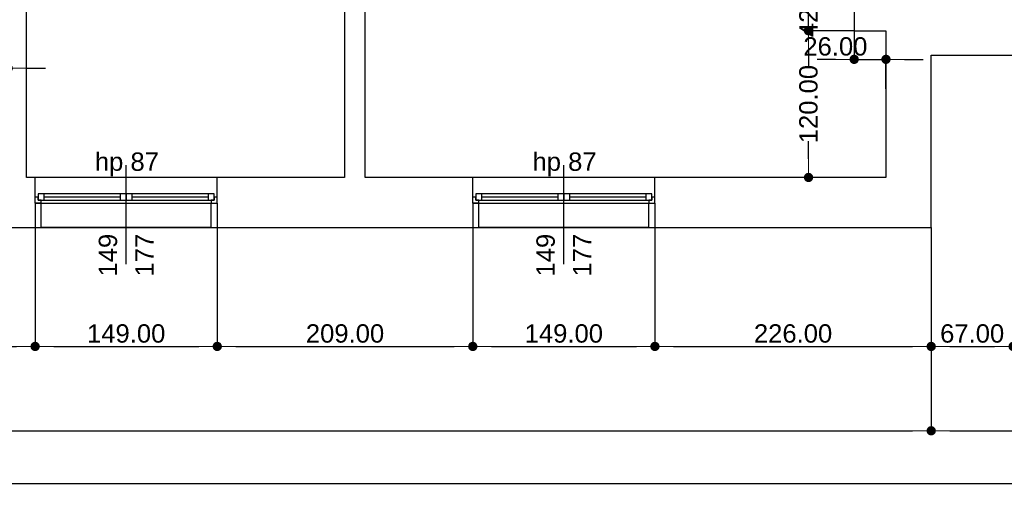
# Model space of a CAD drawing. Header units: millimetres. Extents: x -175445 to -20415, y -559200 to 231527.
# Tile 187 of 256: x -109677 to -101623, y -116408 to -112577. Entities that reach past the tile are written whole.
import ezdxf

# ---------------------------------------------------------------- set-up
doc = ezdxf.new("R2010")
doc.units = ezdxf.units.MM
doc.header["$MEASUREMENT"] = 0
for name, color, linetype in [('Obiekt', 7, 'Continuous'), ('Okno', 7, 'Continuous'), ('Strop', 7, 'Continuous'), ('Słup', 7, 'Continuous'), ('Wymiary', 63, 'Continuous'), ('Ściana', 7, 'Continuous')]:
    doc.layers.add(name, color=color, linetype=linetype)
doc.styles.add('Arial', font='txt')
doc.dimstyles.new('GENERATED_STYLE__1', dxfattribs={"dimtxt": 150, "dimasz": 152, "dimexe": 0.18, "dimexo": 0, "dimgap": 0.09, "dimtad": 1, "dimtih": 1, "dimtoh": 1, "dimlfac": 0.1, "dimzin": 0, "dimdsep": 46, "dimtxsty": 'Arial', "dimblk": 'ARROWHEAD_11', "dimblk1": 'ARROWHEAD_11', "dimblk2": 'ARROWHEAD_11', "dimcen": 0.09, "dimclrd": 114, "dimclre": 114, "dimclrt": 114, "dimazin": 0, "dimtfac": 1, "dimtdec": 4, "dimtmove": 0, "dimatfit": 3, "dimfxl": 1, "dimtolj": 1, "dimtzin": 0, "dimarcsym": 0})
doc.dimstyles.new('GENERATED_STYLE__3', dxfattribs={"dimtxt": 150, "dimasz": 152, "dimexe": 0.18, "dimexo": 0, "dimgap": 0.09, "dimtad": 1, "dimlfac": 0.1, "dimzin": 0, "dimdsep": 46, "dimtxsty": 'Arial', "dimblk": 'ARROWHEAD_11', "dimblk1": 'ARROWHEAD_11', "dimblk2": 'ARROWHEAD_11', "dimcen": 0.09, "dimclrd": 114, "dimclre": 114, "dimclrt": 114, "dimazin": 0, "dimtfac": 1, "dimtdec": 4, "dimtmove": 2, "dimatfit": 3, "dimfxl": 1, "dimtolj": 1, "dimtzin": 0, "dimarcsym": 0})

# ---------------------------------------------------------------- blocks, each defined once
blk = doc.blocks.new('ARROWHEAD_11')
at = {"color": 0, "linetype": 'Continuous', "lineweight": 0}
blk.add_line((0, 0), (-1, 0), dxfattribs=at)
at = {"color": 0, "linetype": 'Continuous', "lineweight": 0, "const_width": 0.25, "flags": 128}
blk.add_lwpolyline([(-0.125, 0, 1), (0.125, 0, 1)], format="xyb", close=True, dxfattribs=at)
blk = doc.blocks.new('*D3251')
at = {"layer": 'Defpoints', "color": 0}
for p in [(-110050.7, -112676.6), (-109770.7, -112676.6), (-109770.7, -112974.1)]:
    blk.add_point(p, dxfattribs=at)
at = {"layer": 'Wymiary', "color": 114, "lineweight": -2}
for p, q in [((-110050.7, -112676.6), (-110050.7, -112974.2)), ((-109770.7, -112676.6), (-109770.7, -112974.2)), ((-110202.7, -112974.1), (-110354.7, -112974.1)), ((-110050.7, -112974.1), (-109770.7, -112974.1)), ((-109618.7, -112974.1), (-109466.7, -112974.1))]:
    blk.add_line(p, q, dxfattribs=at)
at = {"layer": 'Wymiary', "color": 114, "lineweight": -2, "xscale": 152, "yscale": 152, "zscale": 152}
blk.add_blockref('ARROWHEAD_11', (-110050.7, -112974.1), dxfattribs=at)
at = {"layer": 'Wymiary', "color": 114, "lineweight": -2, "xscale": 152, "yscale": 152, "zscale": 152, "rotation": 180}
blk.add_blockref('ARROWHEAD_11', (-109770.7, -112974.1), dxfattribs=at)
at = {"layer": 'Wymiary', "color": 114, "lineweight": 13, "insert": (-110204.6, -112869.1), "char_height": 150, "attachment_point": 5, "style": 'Arial'}
blk.add_mtext('\\A1;28.00', dxfattribs=at)
blk = doc.blocks.new('*D3253')
at = {"layer": 'Defpoints', "color": 0}
for p in [(-103224.4, -112666.6), (-102850.7, -112666.6), (-102590.7, -113866.6)]:
    blk.add_point(p, dxfattribs=at)
at = {"layer": 'Wymiary', "color": 114, "lineweight": -2}
for p, q in [((-102850.7, -112666.6), (-103224.6, -112666.6)), ((-103224.4, -112818.6), (-103224.4, -112962.5)), ((-103224.4, -113714.6), (-103224.4, -113570.7)), ((-102590.7, -113866.6), (-103224.6, -113866.6))]:
    blk.add_line(p, q, dxfattribs=at)
at = {"layer": 'Wymiary', "color": 114, "lineweight": -2, "xscale": 152, "yscale": 152, "zscale": 152}
for p, rotation in [((-103224.4, -112666.6), 90), ((-103224.4, -113866.6), 270)]:
    blk.add_blockref('ARROWHEAD_11', p, dxfattribs=dict(at, rotation=rotation))
at = {"layer": 'Wymiary', "color": 114, "lineweight": 13, "insert": (-103224.4, -113266.6), "char_height": 150, "attachment_point": 5, "rotation": 90, "style": 'Arial'}
blk.add_mtext('\\A1;120.00', dxfattribs=at)
blk = doc.blocks.new('*D3254')
at = {"layer": 'Defpoints', "color": 0}
for p in [(-103224.4, -112246.6), (-102850.7, -112246.6), (-102850.7, -112666.6)]:
    blk.add_point(p, dxfattribs=at)
at = {"layer": 'Wymiary', "color": 114, "lineweight": -2}
for p, q in [((-103224.4, -112094.6), (-103224.4, -111942.6)), ((-102850.7, -112246.6), (-103224.6, -112246.6)), ((-103224.4, -112666.6), (-103224.4, -112246.6)), ((-102850.7, -112666.6), (-103224.6, -112666.6)), ((-103224.4, -112818.6), (-103224.4, -112970.6))]:
    blk.add_line(p, q, dxfattribs=at)
at = {"layer": 'Wymiary', "color": 114, "lineweight": -2, "xscale": 152, "yscale": 152, "zscale": 152}
for p, rotation in [((-103224.4, -112246.6), 270), ((-103224.4, -112666.6), 90)]:
    blk.add_blockref('ARROWHEAD_11', p, dxfattribs=dict(at, rotation=rotation))
at = {"layer": 'Wymiary', "color": 114, "lineweight": 13, "insert": (-103224.4, -112456.6), "char_height": 150, "attachment_point": 5, "rotation": 90, "style": 'Arial'}
blk.add_mtext('\\A1;42.00', dxfattribs=at)
blk = doc.blocks.new('*D3260')
at = {"layer": 'Defpoints', "color": 0}
for p in [(-102850.7, -112666.6), (-102590.7, -112900.7), (-102590.7, -113141.6)]:
    blk.add_point(p, dxfattribs=at)
at = {"layer": 'Wymiary', "color": 114, "lineweight": -2}
for p, q in [((-102850.7, -112666.6), (-102850.7, -112900.9)), ((-103002.7, -112900.7), (-103154.7, -112900.7)), ((-102850.7, -112900.7), (-102590.7, -112900.7)), ((-102590.7, -113141.6), (-102590.7, -112900.5)), ((-102438.7, -112900.7), (-102286.7, -112900.7))]:
    blk.add_line(p, q, dxfattribs=at)
at = {"layer": 'Wymiary', "color": 114, "lineweight": -2, "xscale": 152, "yscale": 152, "zscale": 152}
blk.add_blockref('ARROWHEAD_11', (-102850.7, -112900.7), dxfattribs=at)
at = {"layer": 'Wymiary', "color": 114, "lineweight": -2, "xscale": 152, "yscale": 152, "zscale": 152, "rotation": 180}
blk.add_blockref('ARROWHEAD_11', (-102590.7, -112900.7), dxfattribs=at)
at = {"layer": 'Wymiary', "color": 114, "lineweight": 13, "insert": (-103004.6, -112795.7), "char_height": 150, "attachment_point": 5, "style": 'Arial'}
blk.add_mtext('\\A1;26.00', dxfattribs=at)
blk = doc.blocks.new('*D3888')
at = {"layer": 'Defpoints', "color": 0}
for p in [(-109550.7, -114076.6), (-111620.7, -114276.6), (-109550.7, -115247.8)]:
    blk.add_point(p, dxfattribs=at)
at = {"layer": 'Wymiary', "color": 114, "lineweight": -2}
for p, q in [((-109550.7, -114076.6), (-109550.7, -115248)), ((-111620.7, -114276.6), (-111620.7, -115248)), ((-111468.7, -115247.8), (-109702.7, -115247.8))]:
    blk.add_line(p, q, dxfattribs=at)
at = {"layer": 'Wymiary', "color": 114, "lineweight": -2, "xscale": 152, "yscale": 152, "zscale": 152, "rotation": 180}
blk.add_blockref('ARROWHEAD_11', (-111620.7, -115247.8), dxfattribs=at)
at = {"layer": 'Wymiary', "color": 114, "lineweight": -2, "xscale": 152, "yscale": 152, "zscale": 152}
blk.add_blockref('ARROWHEAD_11', (-109550.7, -115247.8), dxfattribs=at)
at = {"layer": 'Wymiary', "color": 114, "lineweight": 13, "insert": (-110585.7, -115142.8), "char_height": 150, "attachment_point": 5, "style": 'Arial'}
blk.add_mtext('\\A1;207.00', dxfattribs=at)
blk = doc.blocks.new('*D3889')
at = {"layer": 'Defpoints', "color": 0}
for p in [(-109550.7, -114076.6), (-108060.7, -114076.6), (-108060.7, -115247.8)]:
    blk.add_point(p, dxfattribs=at)
at = {"layer": 'Wymiary', "color": 114, "lineweight": -2}
for p, q in [((-109550.7, -114076.6), (-109550.7, -115248)), ((-108060.7, -114076.6), (-108060.7, -115248)), ((-109398.7, -115247.8), (-108212.7, -115247.8))]:
    blk.add_line(p, q, dxfattribs=at)
at = {"layer": 'Wymiary', "color": 114, "lineweight": -2, "xscale": 152, "yscale": 152, "zscale": 152, "rotation": 180}
blk.add_blockref('ARROWHEAD_11', (-109550.7, -115247.8), dxfattribs=at)
at = {"layer": 'Wymiary', "color": 114, "lineweight": -2, "xscale": 152, "yscale": 152, "zscale": 152}
blk.add_blockref('ARROWHEAD_11', (-108060.7, -115247.8), dxfattribs=at)
at = {"layer": 'Wymiary', "color": 114, "lineweight": 13, "insert": (-108805.7, -115142.8), "char_height": 150, "attachment_point": 5, "style": 'Arial'}
blk.add_mtext('\\A1;149.00', dxfattribs=at)
blk = doc.blocks.new('*D3890')
at = {"layer": 'Defpoints', "color": 0}
for p in [(-108060.7, -114076.6), (-105970.7, -114076.6), (-105970.7, -115247.8)]:
    blk.add_point(p, dxfattribs=at)
at = {"layer": 'Wymiary', "color": 114, "lineweight": -2}
for p, q in [((-108060.7, -114076.6), (-108060.7, -115248)), ((-105970.7, -114076.6), (-105970.7, -115248)), ((-107908.7, -115247.8), (-106122.7, -115247.8))]:
    blk.add_line(p, q, dxfattribs=at)
at = {"layer": 'Wymiary', "color": 114, "lineweight": -2, "xscale": 152, "yscale": 152, "zscale": 152, "rotation": 180}
blk.add_blockref('ARROWHEAD_11', (-108060.7, -115247.8), dxfattribs=at)
at = {"layer": 'Wymiary', "color": 114, "lineweight": -2, "xscale": 152, "yscale": 152, "zscale": 152}
blk.add_blockref('ARROWHEAD_11', (-105970.7, -115247.8), dxfattribs=at)
at = {"layer": 'Wymiary', "color": 114, "lineweight": 13, "insert": (-107015.7, -115142.8), "char_height": 150, "attachment_point": 5, "style": 'Arial'}
blk.add_mtext('\\A1;209.00', dxfattribs=at)
blk = doc.blocks.new('*D3891')
at = {"layer": 'Defpoints', "color": 0}
for p in [(-105970.7, -114076.6), (-104480.7, -114076.6), (-104480.7, -115247.8)]:
    blk.add_point(p, dxfattribs=at)
at = {"layer": 'Wymiary', "color": 114, "lineweight": -2}
for p, q in [((-105970.7, -114076.6), (-105970.7, -115248)), ((-104480.7, -114076.6), (-104480.7, -115248)), ((-105818.7, -115247.8), (-104632.7, -115247.8))]:
    blk.add_line(p, q, dxfattribs=at)
at = {"layer": 'Wymiary', "color": 114, "lineweight": -2, "xscale": 152, "yscale": 152, "zscale": 152, "rotation": 180}
blk.add_blockref('ARROWHEAD_11', (-105970.7, -115247.8), dxfattribs=at)
at = {"layer": 'Wymiary', "color": 114, "lineweight": -2, "xscale": 152, "yscale": 152, "zscale": 152}
blk.add_blockref('ARROWHEAD_11', (-104480.7, -115247.8), dxfattribs=at)
at = {"layer": 'Wymiary', "color": 114, "lineweight": 13, "insert": (-105225.7, -115142.8), "char_height": 150, "attachment_point": 5, "style": 'Arial'}
blk.add_mtext('\\A1;149.00', dxfattribs=at)
blk = doc.blocks.new('*D3892')
at = {"layer": 'Defpoints', "color": 0}
for p in [(-104480.7, -114076.6), (-102220.7, -114276.6), (-102220.7, -115247.8)]:
    blk.add_point(p, dxfattribs=at)
at = {"layer": 'Wymiary', "color": 114, "lineweight": -2}
for p, q in [((-104480.7, -114076.6), (-104480.7, -115248)), ((-102220.7, -114276.6), (-102220.7, -115248)), ((-104328.7, -115247.8), (-102372.7, -115247.8))]:
    blk.add_line(p, q, dxfattribs=at)
at = {"layer": 'Wymiary', "color": 114, "lineweight": -2, "xscale": 152, "yscale": 152, "zscale": 152, "rotation": 180}
blk.add_blockref('ARROWHEAD_11', (-104480.7, -115247.8), dxfattribs=at)
at = {"layer": 'Wymiary', "color": 114, "lineweight": -2, "xscale": 152, "yscale": 152, "zscale": 152}
blk.add_blockref('ARROWHEAD_11', (-102220.7, -115247.8), dxfattribs=at)
at = {"layer": 'Wymiary', "color": 114, "lineweight": 13, "insert": (-103350.7, -115142.8), "char_height": 150, "attachment_point": 5, "style": 'Arial'}
blk.add_mtext('\\A1;226.00', dxfattribs=at)
blk = doc.blocks.new('*D3893')
at = {"layer": 'Defpoints', "color": 0}
for p in [(-101550.7, -112666.6), (-102220.7, -114276.6), (-101550.7, -115247.8)]:
    blk.add_point(p, dxfattribs=at)
at = {"layer": 'Wymiary', "color": 114, "lineweight": -2}
for p, q in [((-101550.7, -112666.6), (-101550.7, -115248)), ((-102220.7, -114276.6), (-102220.7, -115248)), ((-102068.7, -115247.8), (-101702.7, -115247.8))]:
    blk.add_line(p, q, dxfattribs=at)
at = {"layer": 'Wymiary', "color": 114, "lineweight": -2, "xscale": 152, "yscale": 152, "zscale": 152, "rotation": 180}
blk.add_blockref('ARROWHEAD_11', (-102220.7, -115247.8), dxfattribs=at)
at = {"layer": 'Wymiary', "color": 114, "lineweight": -2, "xscale": 152, "yscale": 152, "zscale": 152}
blk.add_blockref('ARROWHEAD_11', (-101550.7, -115247.8), dxfattribs=at)
at = {"layer": 'Wymiary', "color": 114, "lineweight": 13, "insert": (-101885.7, -115142.8), "char_height": 150, "attachment_point": 5, "style": 'Arial'}
blk.add_mtext('\\A1;67.00', dxfattribs=at)
blk = doc.blocks.new('*D3905')
at = {"layer": 'Defpoints', "color": 0}
for p in [(-147240.7, -114276.4), (-102220.7, -114276.6), (-102220.7, -115937.6)]:
    blk.add_point(p, dxfattribs=at)
at = {"layer": 'Wymiary', "color": 114, "lineweight": -2}
for p, q in [((-147240.7, -114276.4), (-147240.7, -115937.8)), ((-102220.7, -114276.6), (-102220.7, -115937.8)), ((-147088.7, -115937.6), (-102372.7, -115937.6))]:
    blk.add_line(p, q, dxfattribs=at)
at = {"layer": 'Wymiary', "color": 114, "lineweight": -2, "xscale": 152, "yscale": 152, "zscale": 152, "rotation": 180}
blk.add_blockref('ARROWHEAD_11', (-147240.7, -115937.6), dxfattribs=at)
at = {"layer": 'Wymiary', "color": 114, "lineweight": -2, "xscale": 152, "yscale": 152, "zscale": 152}
blk.add_blockref('ARROWHEAD_11', (-102220.7, -115937.6), dxfattribs=at)
at = {"layer": 'Wymiary', "color": 114, "lineweight": 13, "insert": (-124730.7, -115832.6), "char_height": 150, "attachment_point": 5, "style": 'Arial'}
blk.add_mtext('\\A1;4502.00', dxfattribs=at)
blk = doc.blocks.new('*D3906')
at = {"layer": 'Defpoints', "color": 0}
for p in [(-80500.7, -112866.6), (-102220.7, -114276.6), (-80500.7, -115937.6)]:
    blk.add_point(p, dxfattribs=at)
at = {"layer": 'Wymiary', "color": 114, "lineweight": -2}
for p, q in [((-80500.7, -112866.6), (-80500.7, -115937.8)), ((-102220.7, -114276.6), (-102220.7, -115937.8)), ((-102068.7, -115937.6), (-80652.7, -115937.6))]:
    blk.add_line(p, q, dxfattribs=at)
at = {"layer": 'Wymiary', "color": 114, "lineweight": -2, "xscale": 152, "yscale": 152, "zscale": 152, "rotation": 180}
blk.add_blockref('ARROWHEAD_11', (-102220.7, -115937.6), dxfattribs=at)
at = {"layer": 'Wymiary', "color": 114, "lineweight": -2, "xscale": 152, "yscale": 152, "zscale": 152}
blk.add_blockref('ARROWHEAD_11', (-80500.7, -115937.6), dxfattribs=at)
at = {"layer": 'Wymiary', "color": 114, "lineweight": 13, "insert": (-91360.7, -115832.6), "char_height": 150, "attachment_point": 5, "style": 'Arial'}
blk.add_mtext('\\A1;2172.00', dxfattribs=at)
blk = doc.blocks.new('*D3912')
at = {"layer": 'Defpoints', "color": 0}
for p in [(-73250.7, -108356.6), (-147240.7, -114276.4), (-73250.7, -116369.7)]:
    blk.add_point(p, dxfattribs=at)
at = {"layer": 'Wymiary', "color": 114, "lineweight": -2}
for p, q in [((-73250.7, -108356.6), (-73250.7, -116369.9)), ((-147240.7, -114276.4), (-147240.7, -116369.9)), ((-147088.7, -116369.7), (-73402.7, -116369.7))]:
    blk.add_line(p, q, dxfattribs=at)
at = {"layer": 'Wymiary', "color": 114, "lineweight": -2, "xscale": 152, "yscale": 152, "zscale": 152, "rotation": 180}
blk.add_blockref('ARROWHEAD_11', (-147240.7, -116369.7), dxfattribs=at)
at = {"layer": 'Wymiary', "color": 114, "lineweight": -2, "xscale": 152, "yscale": 152, "zscale": 152}
blk.add_blockref('ARROWHEAD_11', (-73250.7, -116369.7), dxfattribs=at)
at = {"layer": 'Wymiary', "color": 114, "lineweight": 13, "insert": (-110245.7, -116264.7), "char_height": 150, "attachment_point": 5, "style": 'Arial'}
blk.add_mtext('\\A1;7399.00', dxfattribs=at)

msp = doc.modelspace()

# ---------------------------------------------------------------- linework, layer by layer
at = {"layer": 'Obiekt'}
for p, q in [((-108805.722, -114576.604), (-108805.722, -113766.604)), ((-105225.722, -114576.604), (-105225.722, -113766.604))]:
    msp.add_line(p, q, dxfattribs=at)
at = {"layer": 'Okno'}
for p, q in [((-108060.722, -113866.604), (-109550.722, -113866.604)), ((-104480.722, -113866.604), (-105970.722, -113866.604)), ((-109525.722, -114026.604), (-109550.722, -114026.604)), ((-109550.722, -114076.604), (-109550.722, -114026.604)), ((-109475.722, -114001.604), (-109525.722, -114001.604)), ((-109525.722, -114001.604), (-109525.722, -114051.604)), ((-109525.722, -114051.604), (-109525.722, -114026.604)), ((-108855.722, -114001.604), (-109475.722, -114001.604)), ((-109475.722, -114051.604), (-109475.722, -114001.604)), ((-108855.722, -114001.604), (-109475.722, -114001.604)), ((-108855.722, -114026.604), (-109475.722, -114026.604)), ((-108805.722, -114001.604), (-108855.722, -114001.604)), ((-108855.722, -114001.604), (-108855.722, -114051.604)), ((-108755.722, -114001.604), (-108805.722, -114001.604)), ((-108805.722, -114001.604), (-108805.722, -114051.604)), ((-108805.722, -114051.604), (-108805.722, -114001.604)), ((-108135.722, -114001.604), (-108755.722, -114001.604)), ((-108755.722, -114051.604), (-108755.722, -114001.604)), ((-108135.722, -114001.604), (-108755.722, -114001.604)), ((-108135.722, -114026.604), (-108755.722, -114026.604)), ((-108085.722, -114001.604), (-108135.722, -114001.604)), ((-108135.722, -114001.604), (-108135.722, -114051.604)), ((-108085.722, -114051.604), (-108085.722, -114001.604)), ((-108060.722, -114026.604), (-108085.722, -114026.604)), ((-108085.722, -114026.604), (-108085.722, -114051.604)), ((-108060.722, -114076.604), (-108060.722, -114026.604)), ((-105945.722, -114026.604), (-105970.722, -114026.604)), ((-105970.722, -114076.604), (-105970.722, -114026.604)), ((-105895.722, -114001.604), (-105945.722, -114001.604)), ((-105945.722, -114001.604), (-105945.722, -114051.604)), ((-105945.722, -114051.604), (-105945.722, -114026.604)), ((-105275.722, -114001.604), (-105895.722, -114001.604)), ((-105895.722, -114051.604), (-105895.722, -114001.604)), ((-105275.722, -114001.604), (-105895.722, -114001.604)), ((-105275.722, -114026.604), (-105895.722, -114026.604)), ((-105225.722, -114001.604), (-105275.722, -114001.604)), ((-105275.722, -114001.604), (-105275.722, -114051.604)), ((-105175.722, -114001.604), (-105225.722, -114001.604)), ((-105225.722, -114001.604), (-105225.722, -114051.604)), ((-105225.722, -114051.604), (-105225.722, -114001.604)), ((-104555.722, -114001.604), (-105175.722, -114001.604)), ((-105175.722, -114051.604), (-105175.722, -114001.604)), ((-104555.722, -114001.604), (-105175.722, -114001.604)), ((-104555.722, -114026.604), (-105175.722, -114026.604)), ((-104505.722, -114001.604), (-104555.722, -114001.604)), ((-104555.722, -114001.604), (-104555.722, -114051.604)), ((-104505.722, -114051.604), (-104505.722, -114001.604)), ((-104480.722, -114026.604), (-104505.722, -114026.604)), ((-104505.722, -114026.604), (-104505.722, -114051.604)), ((-104480.722, -114076.604), (-104480.722, -114026.604)), ((-109550.722, -114076.604), (-109500.722, -114076.604)), ((-109500.722, -114076.604), (-109550.722, -114076.604)), ((-109500.722, -114051.604), (-109525.722, -114051.604)), ((-109525.722, -114051.604), (-109475.722, -114051.604)), ((-109500.722, -114076.604), (-109500.722, -114051.604)), ((-109500.722, -114076.604), (-108805.722, -114076.604)), ((-109475.722, -114051.604), (-108855.722, -114051.604)), ((-108855.722, -114051.604), (-108805.722, -114051.604)), ((-108805.722, -114051.604), (-108755.722, -114051.604)), ((-108805.722, -114076.604), (-108110.722, -114076.604)), ((-108755.722, -114051.604), (-108135.722, -114051.604)), ((-108135.722, -114051.604), (-108085.722, -114051.604)), ((-108085.722, -114051.604), (-108110.722, -114051.604)), ((-108110.722, -114051.604), (-108110.722, -114076.604)), ((-108110.722, -114076.604), (-108060.722, -114076.604)), ((-108110.722, -114076.604), (-108060.722, -114076.604)), ((-105970.722, -114076.604), (-105920.722, -114076.604)), ((-105920.722, -114076.604), (-105970.722, -114076.604)), ((-105920.722, -114051.604), (-105945.722, -114051.604)), ((-105945.722, -114051.604), (-105895.722, -114051.604)), ((-105920.722, -114076.604), (-105920.722, -114051.604)), ((-105920.722, -114076.604), (-105225.722, -114076.604)), ((-105895.722, -114051.604), (-105275.722, -114051.604)), ((-105275.722, -114051.604), (-105225.722, -114051.604)), ((-105225.722, -114051.604), (-105175.722, -114051.604)), ((-105225.722, -114076.604), (-104530.722, -114076.604)), ((-105175.722, -114051.604), (-104555.722, -114051.604)), ((-104555.722, -114051.604), (-104505.722, -114051.604)), ((-104505.722, -114051.604), (-104530.722, -114051.604)), ((-104530.722, -114051.604), (-104530.722, -114076.604)), ((-104530.722, -114076.604), (-104480.722, -114076.604)), ((-104530.722, -114076.604), (-104480.722, -114076.604)), ((-108110.722, -114276.604), (-109500.722, -114276.604)), ((-104530.722, -114276.604), (-105920.722, -114276.604))]:
    msp.add_line(p, q, dxfattribs=at)
at = {"layer": 'Strop', "flags": 128}
msp.add_lwpolyline([(-145950.766, -114276.565), (-102220.766, -114276.565), (-102220.766, -112869.769), (-102220.766, -112866.565), (-86970.765, -112866.565), (-80500.722, -112866.565), (-80500.722, -108356.645), (-73250.715, -108356.645), (-73250.715, -107080.605), (-73250.715, -105060.605), (-73250.715, -104443.284, 0.03196361), (-87766.262, -96042.647, 0.00052298), (-87996.035, -95934.358, 0.00198881), (-88871.874, -95526.952, 0.03139835), (-102840.651, -90213.64, 0.034913), (-120656.111, -86030.364), (-120656.106, -86030.333), (-120656.209, -86030.316, 0.0261473), (-131693.029, -84820.632), (-135966.978, -84618.624, 0.0060186)], format="xyb", dxfattribs=at)
at = {"layer": 'Słup'}
for p, q in [((-102850.722, -112246.604), (-102850.722, -112666.604)), ((-102850.722, -112666.604), (-102590.722, -112666.604))]:
    msp.add_line(p, q, dxfattribs=at)
at = {"layer": 'Ściana'}
for p, q in [((-109550.722, -114026.604), (-109550.722, -113866.604)), ((-108060.722, -114026.604), (-108060.722, -113866.604)), ((-105970.722, -114026.604), (-105970.722, -113866.604)), ((-104480.722, -114026.604), (-104480.722, -113866.604)), ((-109550.722, -114076.604), (-109550.722, -114026.604)), ((-108060.722, -114076.604), (-108060.722, -114026.604)), ((-105970.722, -114076.604), (-105970.722, -114026.604)), ((-104480.722, -114076.604), (-104480.722, -114026.604)), ((-109500.722, -114076.604), (-109550.722, -114076.604)), ((-109500.722, -114276.604), (-109500.722, -114076.604)), ((-108110.722, -114276.604), (-108110.722, -114076.604)), ((-108110.722, -114076.604), (-108060.722, -114076.604)), ((-105920.722, -114076.604), (-105970.722, -114076.604)), ((-105920.722, -114276.604), (-105920.722, -114076.604)), ((-104530.722, -114276.604), (-104530.722, -114076.604)), ((-104530.722, -114076.604), (-104480.722, -114076.604))]:
    msp.add_line(p, q, dxfattribs=at)
at = {"layer": 'Ściana', "flags": 128}
for points in [[(-109620.722, -113866.604), (-109620.722, -107766.604)], [(-107020.722, -107766.604), (-107020.722, -113866.604)], [(-106850.722, -113866.604), (-106850.722, -108116.604)], [(-102590.722, -112666.604), (-102590.722, -113866.604)], [(-102220.722, -114276.604), (-102220.722, -112866.604)], [(-102220.722, -112866.604), (-101500.722, -112866.604)], [(-109550.722, -113866.604), (-109620.722, -113866.604)], [(-107020.722, -113866.604), (-108060.722, -113866.604)], [(-105970.722, -113866.604), (-106850.722, -113866.604)], [(-102590.722, -113866.604), (-104480.722, -113866.604)], [(-111620.722, -114276.604), (-109500.722, -114276.604)], [(-108110.722, -114276.604), (-105920.722, -114276.604)], [(-104530.722, -114276.604), (-102220.722, -114276.604)]]:
    msp.add_lwpolyline(points, dxfattribs=at)

# ---------------------------------------------------------------- texts
at = {"layer": 'Obiekt', "char_height": 150, "attachment_point": 7, "style": 'Arial'}
for insert in [(-109062.18, -113857.437), (-105482.18, -113857.437)]:
    msp.add_mtext('\\A1;{\\fArial|b0|i0|c238|p38;hp 87}', dxfattribs=dict(at, insert=insert))
at = {"layer": 'Obiekt', "char_height": 150, "attachment_point": 7, "rotation": 90, "style": 'Arial'}
for s, insert in [('\\A1;{\\fArial|b0|i0|c238|p38;149}', (-108878.255, -114676.604)), ('\\A1;{\\fArial|b0|i0|c238|p38;177}', (-108580.723, -114676.604)), ('\\A1;{\\fArial|b0|i0|c238|p38;149}', (-105298.255, -114676.604)), ('\\A1;{\\fArial|b0|i0|c238|p38;177}', (-105000.723, -114676.604))]:
    msp.add_mtext(s, dxfattribs=dict(at, insert=insert))

# ---------------------------------------------------------------- dimensions: what is measured, and where the dimension line sits
at = {"layer": 'Wymiary', "color": 114, "lineweight": 13}
for base, p1, p2, picture, middle in [((-73250.715, -116369.739), (-147240.722, -114276.449), (-73250.715, -108356.645), '*D3912', (-110245.718, -116264.739)), ((-109770.722, -112974.059), (-110050.722, -112676.604), (-109770.722, -112676.604), '*D3251', (-110204.551, -112869.059)), ((-102590.722, -112900.701), (-102850.722, -112666.604), (-102590.722, -113141.604), '*D3260', (-103004.551, -112795.701)), ((-101550.722, -115247.817), (-102220.722, -114276.604), (-101550.722, -112666.604), '*D3893', (-101885.722, -115142.817)), ((-80500.722, -115937.59), (-102220.722, -114276.604), (-80500.722, -112866.604), '*D3906', (-91360.722, -115832.59)), ((-109550.722, -115247.817), (-111620.722, -114276.604), (-109550.722, -114076.604), '*D3888', (-110585.722, -115142.817)), ((-108060.722, -115247.817), (-109550.722, -114076.604), (-108060.722, -114076.604), '*D3889', (-108805.722, -115142.817)), ((-105970.722, -115247.817), (-108060.722, -114076.604), (-105970.722, -114076.604), '*D3890', (-107015.722, -115142.817)), ((-104480.722, -115247.817), (-105970.722, -114076.604), (-104480.722, -114076.604), '*D3891', (-105225.722, -115142.817)), ((-102220.722, -115247.817), (-104480.722, -114076.604), (-102220.722, -114276.604), '*D3892', (-103350.722, -115142.817)), ((-102220.722, -115937.59), (-147240.722, -114276.449), (-102220.722, -114276.604), '*D3905', (-124730.722, -115832.59))]:
    dim = msp.add_linear_dim(base=base, p1=p1, p2=p2, dimstyle='GENERATED_STYLE__3', dxfattribs=at)
    dim.commit()
    dim.dimension.update_dxf_attribs({"geometry": picture, "text_midpoint": middle, "dimtype": 160})
for base, p1, p2, picture, middle in [((-103224.42, -112246.604), (-102850.722, -112666.604), (-102850.722, -112246.604), '*D3254', (-103224.42, -112456.604)), ((-103224.42, -112666.604), (-102590.722, -113866.604), (-102850.722, -112666.604), '*D3253', (-103224.42, -113266.604))]:
    dim = msp.add_linear_dim(base=base, p1=p1, p2=p2, angle=90, dimstyle='GENERATED_STYLE__1', dxfattribs=at)
    dim.commit()
    dim.dimension.update_dxf_attribs({"geometry": picture, "text_midpoint": middle, "dimtype": 160, "text_rotation": 90})

doc.saveas('drawing.dxf')
